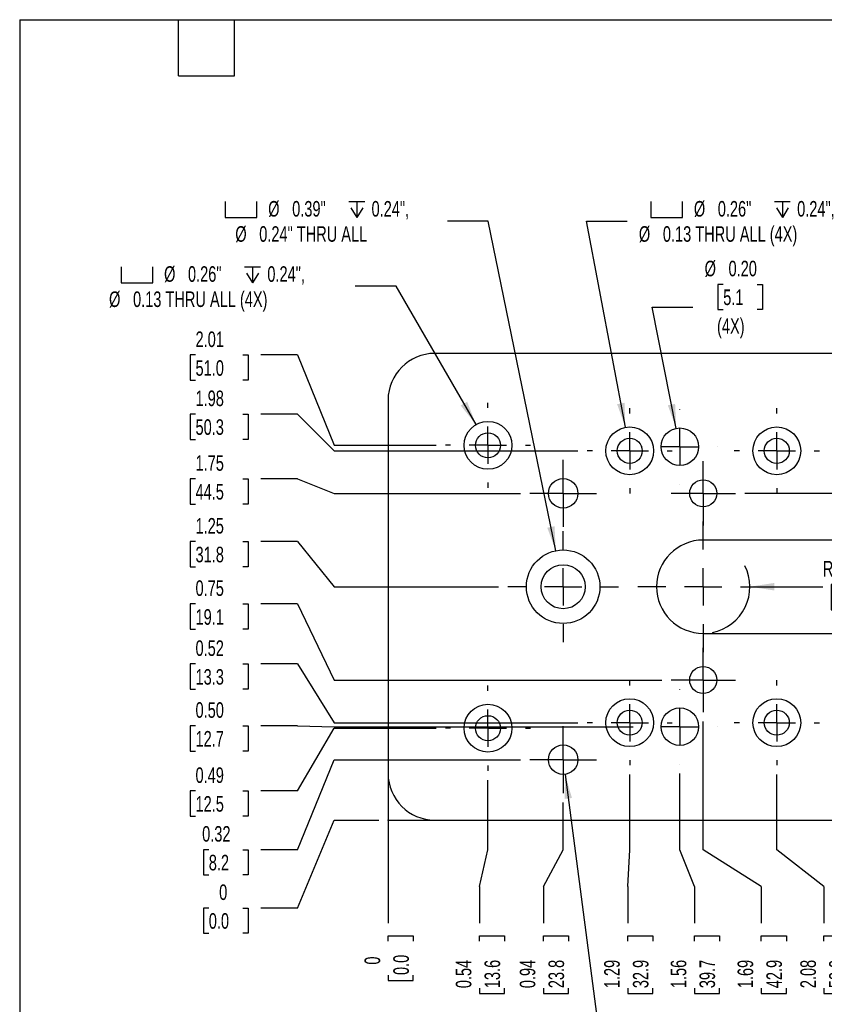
# Model space of a CAD drawing. Header units: inches. Extents: x 0.5 to 21.5, y 0.5 to 16.5.
# Tile 2 of 4: x 0.5 to 9.1, y 5.9 to 16.5. Entities that reach past the tile are written whole.
import ezdxf

# ---------------------------------------------------------------- set-up
doc = ezdxf.new("R2010")
doc.units = ezdxf.units.IN
doc.header["$LTSCALE"] = 2
doc.header["$MEASUREMENT"] = 0
doc.header["$PDSIZE"] = -1
doc.linetypes.add('CENTERX2', pattern=[0.8, 0.5, -0.1, 0.1, -0.1])
doc.layers.add('CENTER', color=40, linetype='CENTERX2')
doc.layers.add('DIMENSIONS', color=140, linetype='Continuous', lineweight=25)
doc.layers.add('TEXT', color=140, linetype='Continuous', lineweight=25)
doc.styles.add('SLDTEXTSTYLE0', font='TXT', dxfattribs={"width": 0.7})
doc.dimstyles.new('SLDDIMSTYLE0', dxfattribs={"dimtxt": 0.169922, "dimasz": 0.26, "dimexe": 0, "dimexo": 0.0625, "dimgap": 0.04248, "dimtad": 0, "dimtih": 1, "dimtoh": 1, "dimdec": 0, "dimlfac": 0.5, "dimrnd": 1e-09, "dimdsep": 46, "dimtxsty": 'SLDTEXTSTYLE0', "dimblk1": 'NONE', "dimblk2": 'NONE', "dimsah": 1, "dimcen": 0.09, "dimadec": 0, "dimazin": 2, "dimtfac": 1, "dimtdec": 0, "dimtofl": 0, "dimtmove": 0, "dimatfit": 3, "dimldrblk": 'NONE', "dimfxl": 0, "dimfrac": 2, "dimtolj": 1, "dimtzin": 12, "dimarcsym": 0})
doc.dimstyles.new('SLDDIMSTYLE1', dxfattribs={"dimtxt": 0.169922, "dimasz": 0.26, "dimexe": 0, "dimexo": 0.0625, "dimgap": 0.04248, "dimtad": 0, "dimtih": 1, "dimtoh": 1, "dimlfac": 0.5, "dimrnd": 1e-09, "dimdsep": 46, "dimtxsty": 'SLDTEXTSTYLE0', "dimblk1": 'NONE', "dimblk2": 'NONE', "dimsah": 1, "dimcen": 0.09, "dimadec": 0, "dimazin": 2, "dimtfac": 1, "dimtofl": 0, "dimtmove": 0, "dimatfit": 3, "dimldrblk": 'NONE', "dimfxl": 0, "dimfrac": 2, "dimtolj": 1, "dimtzin": 12, "dimarcsym": 0})
doc.dimstyles.new('SLDDIMSTYLE11', dxfattribs={"dimtxt": 0.169922, "dimasz": 0.26, "dimexe": 0, "dimexo": 0.0625, "dimgap": 0.04248, "dimtad": 0, "dimtih": 1, "dimtoh": 1, "dimlfac": 0.5, "dimrnd": 1e-09, "dimzin": 12, "dimdsep": 46, "dimtxsty": 'SLDTEXTSTYLE0', "dimsah": 1, "dimcen": 0, "dimadec": 0, "dimazin": 3, "dimtfac": 1, "dimtofl": 0, "dimtmove": 0, "dimatfit": 3, "dimfxl": 0, "dimfrac": 2, "dimtolj": 1, "dimtzin": 12, "dimarcsym": 0})
doc.dimstyles.new('SLDDIMSTYLE12', dxfattribs={"dimtxt": 0.169922, "dimasz": 0.26, "dimexe": 0, "dimexo": 0.0625, "dimgap": 0.04248, "dimtad": 0, "dimtih": 1, "dimtoh": 1, "dimlfac": 0.5, "dimrnd": 1e-09, "dimzin": 0, "dimdsep": 46, "dimtxsty": 'SLDTEXTSTYLE0', "dimsah": 1, "dimcen": 0, "dimadec": 0, "dimazin": 0, "dimtfac": 1, "dimtofl": 0, "dimtmove": 0, "dimatfit": 3, "dimfxl": 0, "dimfrac": 2, "dimtolj": 1, "dimtzin": 12, "dimarcsym": 0})
doc.dimstyles.new('SLDDIMSTYLE13', dxfattribs={"dimtxt": 0.169922, "dimasz": 0.26, "dimexe": 0, "dimexo": 0.0625, "dimgap": 0.04248, "dimtad": 0, "dimtih": 1, "dimtoh": 1, "dimlfac": 0.5, "dimrnd": 1e-09, "dimdsep": 46, "dimtxsty": 'SLDTEXTSTYLE0', "dimsah": 1, "dimcen": 0, "dimadec": 0, "dimazin": 2, "dimtfac": 1, "dimtofl": 0, "dimtmove": 0, "dimatfit": 3, "dimfxl": 0, "dimfrac": 2, "dimtolj": 1, "dimtzin": 12, "dimarcsym": 0})
doc.dimstyles.new('SLDDIMSTYLE2', dxfattribs={"dimtxt": 0.169922, "dimasz": 0.26, "dimexe": 0, "dimexo": 0.0625, "dimgap": 0.04248, "dimtad": 0, "dimtih": 1, "dimtoh": 1, "dimlfac": 0.5, "dimrnd": 1e-09, "dimzin": 0, "dimdsep": 46, "dimtxsty": 'SLDTEXTSTYLE0', "dimblk1": 'NONE', "dimblk2": 'NONE', "dimsah": 1, "dimcen": 0.09, "dimadec": 0, "dimazin": 0, "dimtfac": 1, "dimtofl": 0, "dimtmove": 0, "dimatfit": 3, "dimldrblk": 'NONE', "dimfxl": 0, "dimfrac": 2, "dimtolj": 1, "dimtzin": 12, "dimarcsym": 0})
doc.dimstyles.new('SLDDIMSTYLE3', dxfattribs={"dimtxt": 0.169922, "dimasz": 0.26, "dimexe": 0, "dimexo": 0.0625, "dimgap": 0.04248, "dimtad": 0, "dimtih": 1, "dimtoh": 1, "dimlfac": 0.5, "dimrnd": 1e-09, "dimzin": 12, "dimdsep": 46, "dimtxsty": 'SLDTEXTSTYLE0', "dimblk1": 'NONE', "dimblk2": 'NONE', "dimsah": 1, "dimcen": 0.09, "dimadec": 0, "dimazin": 3, "dimtfac": 1, "dimtofl": 0, "dimtmove": 0, "dimatfit": 3, "dimldrblk": 'NONE', "dimfxl": 0, "dimfrac": 2, "dimtolj": 1, "dimtzin": 12, "dimarcsym": 0})
doc.dimstyles.new('SLDDIMSTYLE5', dxfattribs={"dimtxt": 0.169922, "dimasz": 0.26, "dimexe": 0, "dimexo": 0.0625, "dimgap": 0.04248, "dimtad": 0, "dimtih": 1, "dimtoh": 1, "dimlfac": 0.5, "dimrnd": 1e-09, "dimzin": 12, "dimdsep": 46, "dimtxsty": 'SLDTEXTSTYLE0', "dimblk1": 'NONE', "dimblk2": 'NONE', "dimsah": 1, "dimcen": 0.09, "dimadec": 0, "dimazin": 3, "dimtfac": 1, "dimtofl": 0, "dimtmove": 0, "dimatfit": 3, "dimldrblk": 'NONE', "dimfxl": 0, "dimfrac": 2, "dimtolj": 1, "dimtzin": 12, "dimarcsym": 0})
doc.dimstyles.new('SLDDIMSTYLE9', dxfattribs={"dimtxt": 0.169922, "dimasz": 0.26, "dimexe": 0, "dimexo": 0.0625, "dimgap": 0.04248, "dimtad": 0, "dimtih": 1, "dimtoh": 1, "dimlfac": 0.5, "dimrnd": 1e-09, "dimdsep": 46, "dimtxsty": 'SLDTEXTSTYLE0', "dimsah": 1, "dimcen": 0, "dimadec": 0, "dimazin": 2, "dimtfac": 1, "dimtofl": 0, "dimtmove": 0, "dimatfit": 3, "dimfxl": 0, "dimfrac": 2, "dimtolj": 1, "dimtzin": 12, "dimarcsym": 0})

# ---------------------------------------------------------------- blocks, each defined once
blk = doc.blocks.new('_D')
at = {"layer": 'DIMENSIONS'}
for p, q in [((3.474, 6.981), (3.868, 7.924)), ((3.868, 7.924), (4.345, 7.924)), ((2.525, 6.981), (2.468, 6.981)), ((2.468, 6.981), (2.468, 6.711)), ((2.888, 6.981), (2.945, 6.981)), ((2.945, 6.981), (2.945, 6.711)), ((3.474, 6.981), (3.081, 6.981)), ((2.468, 6.711), (2.525, 6.711)), ((2.945, 6.711), (2.888, 6.711))]:
    blk.add_line(p, q, dxfattribs=at)
at = {"layer": 'DIMENSIONS', "attachment_point": 1, "style": 'SLDTEXTSTYLE0'}
for s, insert, char_height in [('0', (2.636, 7.234), 0.167), ('0.0', (2.525, 6.926), 0.1667)]:
    blk.add_mtext(s, dxfattribs=dict(at, insert=insert, char_height=char_height))
blk = doc.blocks.new('_None')
blk = doc.blocks.new('_D_1')
at = {"layer": 'DIMENSIONS'}
for p, q in [((3.474, 7.606), (3.868, 8.57)), ((3.868, 8.57), (5.862, 8.57)), ((2.525, 7.606), (2.468, 7.606)), ((2.468, 7.606), (2.468, 7.336)), ((2.888, 7.606), (2.945, 7.606)), ((2.945, 7.606), (2.945, 7.336)), ((3.474, 7.606), (3.081, 7.606)), ((2.468, 7.336), (2.525, 7.336)), ((2.945, 7.336), (2.888, 7.336))]:
    blk.add_line(p, q, dxfattribs=at)
at = {"layer": 'DIMENSIONS', "char_height": 0.1667, "attachment_point": 1, "style": 'SLDTEXTSTYLE0'}
for s, insert in [('0.32', (2.454, 7.859)), ('8.2', (2.525, 7.551))]:
    blk.add_mtext(s, dxfattribs=dict(at, insert=insert))
blk = doc.blocks.new('_D_2')
at = {"layer": 'DIMENSIONS'}
for p, q in [((3.474, 8.235), (3.868, 8.908)), ((3.868, 8.908), (4.96, 8.908)), ((2.383, 8.235), (2.326, 8.235)), ((2.326, 8.235), (2.326, 7.965)), ((2.888, 8.235), (2.945, 8.235)), ((2.945, 8.235), (2.945, 7.965)), ((3.474, 8.235), (3.081, 8.235)), ((2.326, 7.965), (2.383, 7.965)), ((2.945, 7.965), (2.888, 7.965))]:
    blk.add_line(p, q, dxfattribs=at)
at = {"layer": 'DIMENSIONS', "char_height": 0.1667, "attachment_point": 1, "style": 'SLDTEXTSTYLE0'}
for s, insert in [('0.49', (2.383, 8.488)), ('12.5', (2.383, 8.18))]:
    blk.add_mtext(s, dxfattribs=dict(at, insert=insert))
blk = doc.blocks.new('_D_3')
at = {"layer": 'DIMENSIONS'}
for p, q in [((2.383, 8.933), (2.326, 8.933)), ((2.326, 8.933), (2.326, 8.663)), ((2.888, 8.933), (2.945, 8.933)), ((2.945, 8.933), (2.945, 8.663)), ((3.474, 8.933), (3.081, 8.933)), ((3.474, 8.933), (3.868, 8.924)), ((3.868, 8.924), (7.069, 8.924)), ((2.326, 8.663), (2.383, 8.663)), ((2.945, 8.663), (2.888, 8.663))]:
    blk.add_line(p, q, dxfattribs=at)
at = {"layer": 'DIMENSIONS', "char_height": 0.1667, "attachment_point": 1, "style": 'SLDTEXTSTYLE0'}
for s, insert in [('0.50', (2.383, 9.186)), ('12.7', (2.383, 8.878))]:
    blk.add_mtext(s, dxfattribs=dict(at, insert=insert))
blk = doc.blocks.new('_D_4')
at = {"layer": 'DIMENSIONS'}
for p, q in [((2.383, 9.596), (2.326, 9.596)), ((2.326, 9.596), (2.326, 9.326)), ((2.888, 9.596), (2.945, 9.596)), ((2.945, 9.596), (2.945, 9.326)), ((3.474, 9.596), (3.081, 9.596)), ((3.474, 9.596), (3.868, 8.967)), ((2.326, 9.326), (2.383, 9.326)), ((2.945, 9.326), (2.888, 9.326)), ((3.868, 8.967), (6.477, 8.967))]:
    blk.add_line(p, q, dxfattribs=at)
at = {"layer": 'DIMENSIONS', "char_height": 0.1667, "attachment_point": 1, "style": 'SLDTEXTSTYLE0'}
for s, insert in [('0.52', (2.383, 9.849)), ('13.3', (2.383, 9.541))]:
    blk.add_mtext(s, dxfattribs=dict(at, insert=insert))
blk = doc.blocks.new('_D_5')
at = {"layer": 'DIMENSIONS'}
for p, q in [((2.383, 10.239), (2.326, 10.239)), ((2.326, 10.239), (2.326, 9.969)), ((2.888, 10.239), (2.945, 10.239)), ((2.945, 10.239), (2.945, 9.969)), ((3.474, 10.239), (3.081, 10.239)), ((3.474, 10.239), (3.868, 9.424)), ((2.326, 9.969), (2.383, 9.969)), ((2.945, 9.969), (2.888, 9.969)), ((3.868, 9.424), (7.376, 9.424))]:
    blk.add_line(p, q, dxfattribs=at)
at = {"layer": 'DIMENSIONS', "char_height": 0.1667, "attachment_point": 1, "style": 'SLDTEXTSTYLE0'}
for s, insert in [('0.75', (2.383, 10.492)), ('19.1', (2.383, 10.183))]:
    blk.add_mtext(s, dxfattribs=dict(at, insert=insert))
blk = doc.blocks.new('_D_6')
at = {"layer": 'DIMENSIONS'}
for p, q in [((2.383, 10.907), (2.326, 10.907)), ((2.326, 10.907), (2.326, 10.637)), ((2.888, 10.907), (2.945, 10.907)), ((2.945, 10.907), (2.945, 10.637)), ((3.474, 10.907), (3.081, 10.907)), ((3.474, 10.907), (3.868, 10.424)), ((2.326, 10.637), (2.383, 10.637)), ((2.945, 10.637), (2.888, 10.637)), ((3.868, 10.424), (5.627, 10.424))]:
    blk.add_line(p, q, dxfattribs=at)
at = {"layer": 'DIMENSIONS', "char_height": 0.1667, "attachment_point": 1, "style": 'SLDTEXTSTYLE0'}
for s, insert in [('1.25', (2.383, 11.16)), ('31.8', (2.383, 10.852))]:
    blk.add_mtext(s, dxfattribs=dict(at, insert=insert))
blk = doc.blocks.new('_D_7')
at = {"layer": 'DIMENSIONS'}
for p, q in [((2.383, 11.58), (2.326, 11.58)), ((2.326, 11.58), (2.326, 11.31)), ((2.888, 11.58), (2.945, 11.58)), ((2.945, 11.58), (2.945, 11.31)), ((3.474, 11.58), (3.081, 11.58)), ((3.474, 11.58), (3.868, 11.424)), ((3.868, 11.424), (5.862, 11.424)), ((2.326, 11.31), (2.383, 11.31)), ((2.945, 11.31), (2.888, 11.31))]:
    blk.add_line(p, q, dxfattribs=at)
at = {"layer": 'DIMENSIONS', "char_height": 0.1667, "attachment_point": 1, "style": 'SLDTEXTSTYLE0'}
for s, insert in [('1.75', (2.383, 11.833)), ('44.5', (2.383, 11.525))]:
    blk.add_mtext(s, dxfattribs=dict(at, insert=insert))
blk = doc.blocks.new('_D_8')
at = {"layer": 'DIMENSIONS'}
for p, q in [((2.383, 12.273), (2.326, 12.273)), ((2.326, 12.273), (2.326, 12.003)), ((2.888, 12.273), (2.945, 12.273)), ((2.945, 12.273), (2.945, 12.003)), ((3.474, 12.273), (3.081, 12.273)), ((3.474, 12.273), (3.868, 11.88)), ((2.326, 12.003), (2.383, 12.003)), ((2.945, 12.003), (2.888, 12.003)), ((3.868, 11.88), (6.477, 11.88))]:
    blk.add_line(p, q, dxfattribs=at)
at = {"layer": 'DIMENSIONS', "char_height": 0.1667, "attachment_point": 1, "style": 'SLDTEXTSTYLE0'}
for s, insert in [('1.98', (2.383, 12.526)), ('50.3', (2.383, 12.218))]:
    blk.add_mtext(s, dxfattribs=dict(at, insert=insert))
blk = doc.blocks.new('_D_9')
at = {"layer": 'DIMENSIONS'}
for p, q in [((2.383, 12.907), (2.326, 12.907)), ((2.326, 12.907), (2.326, 12.636)), ((2.888, 12.907), (2.945, 12.907)), ((2.945, 12.907), (2.945, 12.636)), ((3.474, 12.907), (3.081, 12.907)), ((3.474, 12.907), (3.868, 11.939)), ((2.326, 12.636), (2.383, 12.636)), ((2.945, 12.636), (2.888, 12.636)), ((3.868, 11.939), (4.96, 11.939))]:
    blk.add_line(p, q, dxfattribs=at)
at = {"layer": 'DIMENSIONS', "char_height": 0.1667, "attachment_point": 1, "style": 'SLDTEXTSTYLE0'}
for s, insert in [('2.01', (2.383, 13.159)), ('51.0', (2.383, 12.851))]:
    blk.add_mtext(s, dxfattribs=dict(at, insert=insert))
blk = doc.blocks.new('_D_11')
at = {"layer": 'DIMENSIONS'}
for p, q in [((11.331, 11.424), (8.265, 11.424)), ((11.725, 11.219), (11.331, 11.424)), ((11.725, 11.219), (12.119, 11.219))]:
    blk.add_line(p, q, dxfattribs=at)
at = {"layer": 'DIMENSIONS', "insert": (12.119, 11.299), "char_height": 0.1667, "attachment_point": 1, "style": 'SLDTEXTSTYLE0'}
blk.add_mtext('1.75', dxfattribs=at)
blk = doc.blocks.new('_D_14')
at = {"layer": 'DIMENSIONS'}
for p, q in [((4.445, 8.324), (4.445, 6.819)), ((4.445, 6.627), (4.445, 6.684)), ((4.445, 6.684), (4.715, 6.684)), ((4.715, 6.684), (4.715, 6.627)), ((4.445, 6.263), (4.445, 6.206)), ((4.715, 6.206), (4.715, 6.263)), ((4.445, 6.206), (4.715, 6.206))]:
    blk.add_line(p, q, dxfattribs=at)
at = {"layer": 'DIMENSIONS', "attachment_point": 1, "rotation": 90, "style": 'SLDTEXTSTYLE0'}
for s, insert, char_height in [('0.0', (4.501, 6.263), 0.1667), ('0', (4.193, 6.374), 0.167)]:
    blk.add_mtext(s, dxfattribs=dict(at, insert=insert, char_height=char_height))
blk = doc.blocks.new('_D_15')
at = {"layer": 'DIMENSIONS'}
for p, q in [((5.515, 7.606), (5.515, 8.352)), ((5.423, 7.213), (5.515, 7.606)), ((5.423, 7.213), (5.423, 6.819)), ((5.423, 6.627), (5.423, 6.684)), ((5.423, 6.684), (5.693, 6.684)), ((5.693, 6.684), (5.693, 6.627)), ((5.423, 6.122), (5.423, 6.065)), ((5.693, 6.065), (5.693, 6.122)), ((5.423, 6.065), (5.693, 6.065))]:
    blk.add_line(p, q, dxfattribs=at)
at = {"layer": 'DIMENSIONS', "char_height": 0.1667, "attachment_point": 1, "rotation": 90, "style": 'SLDTEXTSTYLE0'}
for s, insert in [('0.54', (5.17, 6.122)), ('13.6', (5.478, 6.122))]:
    blk.add_mtext(s, dxfattribs=dict(at, insert=insert))
blk = doc.blocks.new('_D_16')
at = {"layer": 'DIMENSIONS'}
for p, q in [((6.32, 7.606), (6.32, 8.111)), ((6.108, 7.213), (6.32, 7.606)), ((6.108, 7.213), (6.108, 6.819)), ((6.108, 6.627), (6.108, 6.684)), ((6.108, 6.684), (6.378, 6.684)), ((6.378, 6.684), (6.378, 6.627)), ((6.108, 6.122), (6.108, 6.065)), ((6.378, 6.065), (6.378, 6.122)), ((6.108, 6.065), (6.378, 6.065))]:
    blk.add_line(p, q, dxfattribs=at)
at = {"layer": 'DIMENSIONS', "char_height": 0.1667, "attachment_point": 1, "rotation": 90, "style": 'SLDTEXTSTYLE0'}
for s, insert in [('0.94', (5.855, 6.122)), ('23.8', (6.163, 6.122))]:
    blk.add_mtext(s, dxfattribs=dict(at, insert=insert))
blk = doc.blocks.new('_D_17')
at = {"layer": 'DIMENSIONS'}
for p, q in [((7.033, 7.606), (7.033, 8.411)), ((7.012, 7.213), (7.033, 7.606)), ((7.012, 7.213), (7.012, 6.819)), ((7.012, 6.627), (7.012, 6.684)), ((7.012, 6.684), (7.282, 6.684)), ((7.282, 6.684), (7.282, 6.627)), ((7.012, 6.122), (7.012, 6.065)), ((7.282, 6.065), (7.282, 6.122)), ((7.012, 6.065), (7.282, 6.065))]:
    blk.add_line(p, q, dxfattribs=at)
at = {"layer": 'DIMENSIONS', "char_height": 0.1667, "attachment_point": 1, "rotation": 90, "style": 'SLDTEXTSTYLE0'}
for s, insert in [('1.29', (6.759, 6.122)), ('32.9', (7.067, 6.122))]:
    blk.add_mtext(s, dxfattribs=dict(at, insert=insert))
blk = doc.blocks.new('_D_18')
at = {"layer": 'DIMENSIONS'}
for p, q in [((7.57, 7.606), (7.57, 8.423)), ((7.725, 7.213), (7.57, 7.606)), ((7.725, 7.213), (7.725, 6.819)), ((7.725, 6.627), (7.725, 6.684)), ((7.725, 6.684), (7.995, 6.684)), ((7.995, 6.684), (7.995, 6.627)), ((7.725, 6.122), (7.725, 6.065)), ((7.995, 6.065), (7.995, 6.122)), ((7.725, 6.065), (7.995, 6.065))]:
    blk.add_line(p, q, dxfattribs=at)
at = {"layer": 'DIMENSIONS', "char_height": 0.1667, "attachment_point": 1, "rotation": 90, "style": 'SLDTEXTSTYLE0'}
for s, insert in [('1.56', (7.472, 6.122)), ('39.7', (7.78, 6.122))]:
    blk.add_mtext(s, dxfattribs=dict(at, insert=insert))
blk = doc.blocks.new('_D_19')
at = {"layer": 'DIMENSIONS'}
for p, q in [((7.82, 7.606), (7.82, 8.979)), ((8.441, 7.213), (7.82, 7.606)), ((8.441, 7.213), (8.441, 6.819)), ((8.441, 6.627), (8.441, 6.684)), ((8.441, 6.684), (8.711, 6.684)), ((8.711, 6.684), (8.711, 6.627)), ((8.441, 6.122), (8.441, 6.065)), ((8.711, 6.065), (8.711, 6.122)), ((8.441, 6.065), (8.711, 6.065))]:
    blk.add_line(p, q, dxfattribs=at)
at = {"layer": 'DIMENSIONS', "char_height": 0.1667, "attachment_point": 1, "rotation": 90, "style": 'SLDTEXTSTYLE0'}
for s, insert in [('1.69', (8.188, 6.122)), ('42.9', (8.496, 6.122))]:
    blk.add_mtext(s, dxfattribs=dict(at, insert=insert))
blk = doc.blocks.new('_D_20')
at = {"layer": 'DIMENSIONS'}
for p, q in [((8.608, 7.606), (8.608, 8.411)), ((9.113, 7.213), (8.608, 7.606)), ((9.113, 7.213), (9.113, 6.819)), ((9.113, 6.627), (9.113, 6.684)), ((9.113, 6.684), (9.383, 6.684)), ((9.383, 6.684), (9.383, 6.627)), ((9.113, 6.122), (9.113, 6.065)), ((9.383, 6.065), (9.383, 6.122)), ((9.113, 6.065), (9.383, 6.065))]:
    blk.add_line(p, q, dxfattribs=at)
at = {"layer": 'DIMENSIONS', "char_height": 0.1667, "attachment_point": 1, "rotation": 90, "style": 'SLDTEXTSTYLE0'}
for s, insert in [('2.08', (8.86, 6.122)), ('52.9', (9.168, 6.122))]:
    blk.add_mtext(s, dxfattribs=dict(at, insert=insert))
blk = doc.blocks.new('_D_21')
at = {"layer": 'DIMENSIONS'}
for p, q in [((9.57, 7.606), (9.57, 8.423)), ((9.806, 7.213), (9.57, 7.606)), ((9.806, 7.213), (9.806, 6.819)), ((9.806, 6.627), (9.806, 6.684)), ((9.806, 6.684), (10.076, 6.684)), ((10.076, 6.684), (10.076, 6.627)), ((9.806, 6.122), (9.806, 6.065)), ((10.076, 6.065), (10.076, 6.122)), ((9.806, 6.065), (10.076, 6.065))]:
    blk.add_line(p, q, dxfattribs=at)
at = {"layer": 'DIMENSIONS', "char_height": 0.1667, "attachment_point": 1, "rotation": 90, "style": 'SLDTEXTSTYLE0'}
for s, insert in [('2.56', (9.553, 6.122)), ('65.1', (9.861, 6.122))]:
    blk.add_mtext(s, dxfattribs=dict(at, insert=insert))
blk = doc.blocks.new('_D_22')
at = {"layer": 'DIMENSIONS'}
for p, q in [((10.125, 7.606), (10.125, 8.352)), ((10.467, 7.213), (10.125, 7.606)), ((10.467, 7.213), (10.467, 6.819)), ((10.467, 6.627), (10.467, 6.684)), ((10.467, 6.684), (10.737, 6.684)), ((10.737, 6.684), (10.737, 6.627)), ((10.467, 6.122), (10.467, 6.065)), ((10.737, 6.065), (10.737, 6.122)), ((10.467, 6.065), (10.737, 6.065))]:
    blk.add_line(p, q, dxfattribs=at)
at = {"layer": 'DIMENSIONS', "char_height": 0.1667, "attachment_point": 1, "rotation": 90, "style": 'SLDTEXTSTYLE0'}
for s, insert in [('2.84', (10.215, 6.122)), ('72.1', (10.523, 6.122))]:
    blk.add_mtext(s, dxfattribs=dict(at, insert=insert))
blk = doc.blocks.new('_D_26')
at = {"layer": 'DIMENSIONS'}
for p, q in [((9.249, 10.447), (9.191, 10.447)), ((9.191, 10.447), (9.191, 10.177)), ((9.612, 10.447), (9.669, 10.447)), ((9.669, 10.447), (9.669, 10.177)), ((8.32, 10.424), (8.601, 10.424)), ((8.601, 10.424), (9.101, 10.424)), ((9.191, 10.177), (9.249, 10.177)), ((9.669, 10.177), (9.612, 10.177))]:
    blk.add_line(p, q, dxfattribs=at)
blk.add_arc((7.82, 10.424), 0.5, 281.3099, 26.5651, dxfattribs=at)
blk.add_solid([(8.32, 10.424), (8.58, 10.384), (8.58, 10.464)], dxfattribs=at)
at = {"layer": 'DIMENSIONS', "char_height": 0.1667, "attachment_point": 1, "style": 'SLDTEXTSTYLE0'}
for s, insert in [('R0.25', (9.101, 10.7)), ('6.4', (9.249, 10.392))]:
    blk.add_mtext(s, dxfattribs=dict(at, insert=insert))
blk = doc.blocks.new('SW_SYMBOL_HOLE_SPOT')
at = {"layer": 'DIMENSIONS', "color": 0}
for p, q in [((0, 68.9), (0, 5.9)), ((126, 5.9), (126, 68.9)), ((0, 5.9), (126, 5.9))]:
    blk.add_line(p, q, dxfattribs=at)
blk = doc.blocks.new('SW_SYMBOL_HOLE_DEPTH')
at = {"layer": 'DIMENSIONS', "color": 0}
for p, q in [((0, 68.9), (63, 68.9)), ((7.9, 43.7), (31.5, 5.9)), ((31.5, 68.9), (31.5, 5.9)), ((55.1, 43.7), (31.5, 5.9))]:
    blk.add_line(p, q, dxfattribs=at)
blk = doc.blocks.new('_D_28')
at = {"layer": 'DIMENSIONS'}
for p, q in [((4.532, 13.643), (4.094, 13.643)), ((5.387, 12.161), (4.532, 13.643))]:
    blk.add_line(p, q, dxfattribs=at)
blk.add_solid([(5.387, 12.161), (5.292, 12.406), (5.223, 12.366)], dxfattribs=at)
at = {"layer": 'DIMENSIONS', "xscale": 0.002688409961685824, "yscale": 0.002688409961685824, "zscale": 0.002688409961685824}
for name, p in [('SW_SYMBOL_HOLE_SPOT', (1.587, 13.666)), ('SW_SYMBOL_HOLE_DEPTH', (2.909, 13.666))]:
    blk.add_blockref(name, p, dxfattribs=at)
at = {"layer": 'DIMENSIONS', "attachment_point": 1, "style": 'SLDTEXTSTYLE0'}
for s, insert, char_height in [('%%c', (2.046, 13.858), 0.1667), ('0.26"', (2.302, 13.858), 0.1667), ('0.24",', (3.152, 13.858), 0.1667), ('%%c', (1.457, 13.588), 0.1667), ('0.13 THRU ALL (4X)', (1.714, 13.588), 0.16667)]:
    blk.add_mtext(s, dxfattribs=dict(at, insert=insert, char_height=char_height))
blk = doc.blocks.new('_D_29')
at = {"layer": 'DIMENSIONS'}
for p, q in [((5.518, 14.342), (5.08, 14.342)), ((6.241, 10.809), (5.518, 14.342))]:
    blk.add_line(p, q, dxfattribs=at)
blk.add_solid([(6.241, 10.809), (6.228, 11.072), (6.15, 11.056)], dxfattribs=at)
at = {"layer": 'DIMENSIONS', "xscale": 0.002688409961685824, "yscale": 0.002688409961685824, "zscale": 0.002688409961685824}
for name, p in [('SW_SYMBOL_HOLE_SPOT', (2.702, 14.365)), ('SW_SYMBOL_HOLE_DEPTH', (4.025, 14.365))]:
    blk.add_blockref(name, p, dxfattribs=at)
at = {"layer": 'DIMENSIONS', "attachment_point": 1, "style": 'SLDTEXTSTYLE0'}
for s, insert, char_height in [('%%c', (3.161, 14.557), 0.1667), ('0.39"', (3.418, 14.557), 0.1667), ('0.24",', (4.268, 14.557), 0.1667), ('%%c', (2.809, 14.287), 0.1667), ('0.24" THRU ALL', (3.065, 14.287), 0.16667)]:
    blk.add_mtext(s, dxfattribs=dict(at, insert=insert, char_height=char_height))
blk = doc.blocks.new('_D_30')
at = {"layer": 'DIMENSIONS'}
for p, q in [((6.986, 12.132), (6.569, 14.342)), ((6.569, 14.342), (7.006, 14.342))]:
    blk.add_line(p, q, dxfattribs=at)
blk.add_solid([(6.986, 12.132), (6.977, 12.395), (6.898, 12.38)], dxfattribs=at)
at = {"layer": 'DIMENSIONS', "xscale": 0.002688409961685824, "yscale": 0.002688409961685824, "zscale": 0.002688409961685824}
for name, p in [('SW_SYMBOL_HOLE_SPOT', (7.26, 14.365)), ('SW_SYMBOL_HOLE_DEPTH', (8.583, 14.365))]:
    blk.add_blockref(name, p, dxfattribs=at)
at = {"layer": 'DIMENSIONS', "attachment_point": 1, "style": 'SLDTEXTSTYLE0'}
for s, insert, char_height in [('%%c', (7.72, 14.557), 0.1667), ('0.26"', (7.976, 14.557), 0.1667), ('0.24",', (8.826, 14.557), 0.1667), ('%%c', (7.131, 14.287), 0.1667), ('0.13 THRU ALL (4X)', (7.388, 14.287), 0.16667)]:
    blk.add_mtext(s, dxfattribs=dict(at, insert=insert, char_height=char_height))
blk = doc.blocks.new('_D_31')
at = {"layer": 'DIMENSIONS'}
for p, q in [((8.034, 13.664), (7.977, 13.664)), ((7.977, 13.664), (7.977, 13.394)), ((8.397, 13.664), (8.454, 13.664)), ((8.454, 13.664), (8.454, 13.394)), ((7.531, 12.121), (7.272, 13.418)), ((7.272, 13.418), (7.71, 13.418)), ((7.977, 13.394), (8.034, 13.394)), ((8.454, 13.394), (8.397, 13.394))]:
    blk.add_line(p, q, dxfattribs=at)
blk.add_solid([(7.531, 12.121), (7.519, 12.383), (7.441, 12.368)], dxfattribs=at)
at = {"layer": 'DIMENSIONS', "char_height": 0.1667, "attachment_point": 1, "style": 'SLDTEXTSTYLE0'}
for s, insert in [('%%c', (7.835, 13.917)), ('0.20', (8.091, 13.917)), ('5.1', (8.034, 13.609)), ('(4X)', (7.968, 13.301))]:
    blk.add_mtext(s, dxfattribs=dict(at, insert=insert))
blk = doc.blocks.new('_D_32')
at = {"layer": 'DIMENSIONS'}
for p, q in [((6.341, 8.413), (6.782, 5.044)), ((7.543, 5.291), (7.486, 5.291)), ((7.486, 5.291), (7.486, 5.021)), ((7.907, 5.291), (7.964, 5.291)), ((7.964, 5.291), (7.964, 5.021)), ((6.782, 5.044), (7.219, 5.044)), ((7.486, 5.021), (7.543, 5.021)), ((7.964, 5.021), (7.907, 5.021))]:
    blk.add_line(p, q, dxfattribs=at)
blk.add_solid([(6.341, 8.413), (6.335, 8.15), (6.414, 8.16)], dxfattribs=at)
at = {"layer": 'DIMENSIONS', "char_height": 0.1667, "attachment_point": 1, "style": 'SLDTEXTSTYLE0'}
for s, insert in [('%%c', (7.344, 5.544)), ('0.16', (7.601, 5.544)), ('4.0', (7.543, 5.236)), ('(4X)', (7.477, 4.928))]:
    blk.add_mtext(s, dxfattribs=dict(at, insert=insert))
blk = doc.blocks.new('SW_CENTERMARKSYMBOL_4')
at = {"layer": 'CENTER', "color": 0}
for p, q in [((0, 0.4), (0, 0.456)), ((0, 0), (0, 0.2)), ((-0.4, 0), (-0.456, 0)), ((0, 0), (-0.2, 0)), ((0, 0), (0, -0.2)), ((0, 0), (0.2, 0)), ((0.4, 0), (0.456, 0)), ((0, -0.4), (0, -0.456))]:
    blk.add_line(p, q, dxfattribs=at)
blk = doc.blocks.new('SW_CENTERMARKSYMBOL_5')
at = {"layer": 'CENTER', "color": 0}
for p, q in [((0, 0.4), (0, 0.456)), ((0, 0), (0, 0.2)), ((-0.4, 0), (-0.456, 0)), ((0, 0), (-0.2, 0)), ((0, 0), (0, -0.2)), ((0, 0), (0.2, 0)), ((0.4, 0), (0.456, 0)), ((0, -0.4), (0, -0.456))]:
    blk.add_line(p, q, dxfattribs=at)
blk = doc.blocks.new('SW_CENTERMARKSYMBOL_6')
at = {"layer": 'CENTER', "color": 0}
for p, q in [((0, 0.2), (0, 0.3449)), ((0, 0), (0, 0.2)), ((-0.2, 0), (-0.3449, 0)), ((0, 0), (-0.2, 0)), ((0, 0), (0, -0.2)), ((0, 0), (0.2, 0)), ((0.2, 0), (0.3449, 0)), ((0, -0.2), (0, -0.3449))]:
    blk.add_line(p, q, dxfattribs=at)
blk = doc.blocks.new('SW_CENTERMARKSYMBOL_7')
at = {"layer": 'CENTER', "color": 0}
for p, q in [((0, 0.2), (0, 0.3449)), ((0, 0), (0, 0.2)), ((-0.2, 0), (-0.3449, 0)), ((0, 0), (-0.2, 0)), ((0, 0), (0, -0.2)), ((0, 0), (0.2, 0)), ((0.2, 0), (0.3449, 0)), ((0, -0.2), (0, -0.3449))]:
    blk.add_line(p, q, dxfattribs=at)
blk = doc.blocks.new('SW_CENTERMARKSYMBOL_8')
at = {"layer": 'CENTER', "color": 0}
for p, q in [((0, 0.4), (0, 0.401)), ((0, 0), (0, 0.2)), ((-0.4, 0), (-0.401, 0)), ((0, 0), (-0.2, 0)), ((0, 0), (0, -0.2)), ((0, 0), (0.2, 0)), ((0.4, 0), (0.401, 0)), ((0, -0.4), (0, -0.401))]:
    blk.add_line(p, q, dxfattribs=at)
blk = doc.blocks.new('SW_CENTERMARKSYMBOL_9')
at = {"layer": 'CENTER', "color": 0}
for p, q in [((0, 0.4), (0, 0.401)), ((0, 0), (0, 0.2)), ((-0.4, 0), (-0.401, 0)), ((0, 0), (-0.2, 0)), ((0, 0), (0, -0.2)), ((0, 0), (0.2, 0)), ((0.4, 0), (0.401, 0)), ((0, -0.4), (0, -0.401))]:
    blk.add_line(p, q, dxfattribs=at)
blk = doc.blocks.new('SW_CENTERMARKSYMBOL_10')
at = {"layer": 'CENTER', "color": 0}
for p, q in [((0, 0.4), (0, 0.456)), ((0, 0), (0, 0.2)), ((-0.4, 0), (-0.456, 0)), ((0, 0), (-0.2, 0)), ((0, 0), (0, -0.2)), ((0, 0), (0.2, 0)), ((0.4, 0), (0.456, 0)), ((0, -0.4), (0, -0.456))]:
    blk.add_line(p, q, dxfattribs=at)
blk = doc.blocks.new('SW_CENTERMARKSYMBOL_11')
at = {"layer": 'CENTER', "color": 0}
for p, q in [((0, 0.4), (0, 0.456)), ((0, 0), (0, 0.2)), ((-0.4, 0), (-0.456, 0)), ((0, 0), (-0.2, 0)), ((0, 0), (0, -0.2)), ((0, 0), (0.2, 0)), ((0.4, 0), (0.456, 0)), ((0, -0.4), (0, -0.456))]:
    blk.add_line(p, q, dxfattribs=at)
blk = doc.blocks.new('SW_CENTERMARKSYMBOL_12')
at = {"layer": 'CENTER', "color": 0}
for p, q in [((0, 0.2), (0, 0.358)), ((0, 0), (0, 0.2)), ((-0.2, 0), (-0.358, 0)), ((0, 0), (-0.2, 0)), ((0, 0), (0, -0.2)), ((0, 0), (0.2, 0)), ((0.2, 0), (0.358, 0)), ((0, -0.2), (0, -0.358))]:
    blk.add_line(p, q, dxfattribs=at)
blk = doc.blocks.new('SW_CENTERMARKSYMBOL_13')
at = {"layer": 'CENTER', "color": 0}
for p, q in [((0, 0.4), (0, 0.594)), ((0, 0), (0, 0.2)), ((-0.4, 0), (-0.594, 0)), ((0, 0), (-0.2, 0)), ((0, 0), (0, -0.2)), ((0, 0), (0.2, 0)), ((0.4, 0), (0.594, 0)), ((0, -0.4), (0, -0.594))]:
    blk.add_line(p, q, dxfattribs=at)
blk = doc.blocks.new('SW_CENTERMARKSYMBOL_14')
at = {"layer": 'CENTER', "color": 0}
for p, q in [((0, 0.2), (0, 0.358)), ((0, 0), (0, 0.2)), ((-0.2, 0), (-0.358, 0)), ((0, 0), (-0.2, 0)), ((0, 0), (0, -0.2)), ((0, 0), (0.2, 0)), ((0.2, 0), (0.358, 0)), ((0, -0.2), (0, -0.358))]:
    blk.add_line(p, q, dxfattribs=at)
blk = doc.blocks.new('SW_CENTERMARKSYMBOL_15')
at = {"layer": 'CENTER', "color": 0}
for p, q in [((0, 0.4), (0, 0.456)), ((0, 0), (0, 0.2)), ((-0.4, 0), (-0.456, 0)), ((0, 0), (-0.2, 0)), ((0, 0), (0, -0.2)), ((0, 0), (0.2, 0)), ((0.4, 0), (0.456, 0)), ((0, -0.4), (0, -0.456))]:
    blk.add_line(p, q, dxfattribs=at)
blk = doc.blocks.new('SW_CENTERMARKSYMBOL_16')
at = {"layer": 'CENTER', "color": 0}
for p, q in [((0, 0.4), (0, 0.456)), ((0, 0), (0, 0.2)), ((-0.4, 0), (-0.456, 0)), ((0, 0), (-0.2, 0)), ((0, 0), (0, -0.2)), ((0, 0), (0.2, 0)), ((0.4, 0), (0.456, 0)), ((0, -0.4), (0, -0.456))]:
    blk.add_line(p, q, dxfattribs=at)
blk = doc.blocks.new('SW_CENTERMARKSYMBOL_17')
at = {"layer": 'CENTER', "color": 0}
for p, q in [((0, 0.4), (0, 0.7)), ((0, 0), (0, 0.2)), ((-0.4, 0), (-0.7, 0)), ((0, 0), (-0.2, 0)), ((0, 0), (0, -0.2)), ((0, 0), (0.2, 0)), ((0.4, 0), (0.7, 0)), ((0, -0.4), (0, -0.7))]:
    blk.add_line(p, q, dxfattribs=at)

msp = doc.modelspace()

# ---------------------------------------------------------------- linework, layer by layer
for p, q in [((10.695, 12.924), (4.945, 12.924)), ((4.445, 12.424), (4.445, 8.424)), ((11.195, 10.924), (7.82, 10.924)), ((7.82, 9.924), (11.195, 9.924)), ((4.945, 7.924), (10.695, 7.924))]:
    msp.add_line(p, q)
for centre, radius in [((5.515, 11.939), 0.256), ((7.033, 11.88), 0.256), ((8.608, 11.88), 0.256), ((5.515, 11.939), 0.134), ((7.57, 11.924), 0.201), ((7.033, 11.88), 0.134), ((8.608, 11.88), 0.134), ((6.32, 11.424), 0.158), ((7.82, 11.424), 0.145), ((6.32, 10.424), 0.394), ((6.32, 10.424), 0.236), ((7.82, 9.424), 0.145), ((7.033, 8.967), 0.256), ((8.608, 8.967), 0.256), ((5.515, 8.908), 0.256), ((7.033, 8.967), 0.134), ((7.57, 8.924), 0.201), ((8.608, 8.967), 0.134), ((5.515, 8.908), 0.134), ((6.32, 8.57), 0.158)]:
    msp.add_circle(centre, radius)
for centre, start, end in [((4.945, 12.424), 90, 180), ((7.82, 10.424), 90, 270), ((4.945, 8.424), 180, 270)]:
    msp.add_arc(centre, 0.5, start, end)
at = {"layer": 'CENTER'}
for p, q in [((4.445, 8.424), (4.445, 7.924)), ((4.445, 7.924), (4.945, 7.924))]:
    msp.add_line(p, q, dxfattribs=at)
msp.add_point((4.445, 7.924), dxfattribs=at)
at = {"layer": 'TEXT'}
for p, q in [((0.5, 16.5), (21.5, 16.5)), ((0.5, 16.5), (0.5, 0.5)), ((2.2, 15.9), (2.2, 16.5)), ((2.8, 15.9), (2.8, 16.5)), ((2.2, 15.9), (2.8, 15.9))]:
    msp.add_line(p, q, dxfattribs=at)

# ---------------------------------------------------------------- block references
at = {"layer": 'CENTER'}
for name, p in [('SW_CENTERMARKSYMBOL_15', (5.515, 11.939)), ('SW_CENTERMARKSYMBOL_10', (7.033, 11.88)), ('SW_CENTERMARKSYMBOL_9', (7.57, 11.924)), ('SW_CENTERMARKSYMBOL_5', (8.608, 11.88)), ('SW_CENTERMARKSYMBOL_14', (6.32, 11.424)), ('SW_CENTERMARKSYMBOL_6', (7.82, 11.424)), ('SW_CENTERMARKSYMBOL_17', (7.82, 10.424)), ('SW_CENTERMARKSYMBOL_13', (6.32, 10.424)), ('SW_CENTERMARKSYMBOL_7', (7.82, 9.424)), ('SW_CENTERMARKSYMBOL_11', (7.033, 8.967)), ('SW_CENTERMARKSYMBOL_4', (8.608, 8.967)), ('SW_CENTERMARKSYMBOL_16', (5.515, 8.908)), ('SW_CENTERMARKSYMBOL_8', (7.57, 8.924)), ('SW_CENTERMARKSYMBOL_12', (6.32, 8.57))]:
    msp.add_blockref(name, p, dxfattribs=at)

# ---------------------------------------------------------------- dimensions: what is measured, and where the dimension line sits
at = {"layer": 'DIMENSIONS'}
for p1, p2, text, dimstyle, picture, middle in [((6.399, 10.038), (6.241, 10.809), '{\\fGDT;v}%%c0.39"{\\fGDT;x}0.24",\\P%%c0.24" THRU ALL', 'SLDDIMSTYLE11', '_D_29', (3.829, 14.342)), ((7.08, 11.629), (6.986, 12.132), '{\\fGDT;v}%%c0.26"{\\fGDT;x}0.24",\\P%%c0.13 THRU ALL (4X)', 'SLDDIMSTYLE11', '_D_30', (8.387, 14.342)), ((5.643, 11.718), (5.387, 12.161), '{\\fGDT;v}%%c0.26"{\\fGDT;x}0.24",\\P%%c0.13 THRU ALL (4X)', 'SLDDIMSTYLE11', '_D_28', (2.713, 13.643)), ((7.61, 11.726), (7.531, 12.121), '<>\\P(4X)', 'SLDDIMSTYLE12', '_D_31', (8.215, 13.529)), ((6.3, 8.727), (6.341, 8.413), '<>\\P(4X)', 'SLDDIMSTYLE13', '_D_32', (7.725, 5.156))]:
    dim = msp.add_diameter_dim_2p(p1=p1, p2=p2, text=text, dimstyle=dimstyle, dxfattribs=at)
    dim.commit()
    dim.dimension.update_dxf_attribs({"geometry": picture, "text_midpoint": middle, "dimtype": 163})
for feature_location, offset, dtype, origin, dimstyle, picture, middle in [((5.06, 11.939), (-1.979, 0.967), 0, (4.445, 7.924), 'SLDDIMSTYLE3', '_D_9', (2.636, 12.907)), ((6.577, 11.88), (-3.497, 0.393), 0, (4.445, 7.924), 'SLDDIMSTYLE3', '_D_8', (2.636, 12.273)), ((5.962, 11.424), (-2.882, 0.156), 0, (4.445, 7.924), 'SLDDIMSTYLE3', '_D_7', (2.636, 11.58)), ((8.165, 11.424), (3.953, -0.205), 0, (10.695, 7.924), 'SLDDIMSTYLE5', '_D_11', (12.371, 11.219)), ((5.727, 10.424), (-2.646, 0.484), 0, (4.445, 7.924), 'SLDDIMSTYLE3', '_D_6', (2.636, 10.907)), ((7.476, 9.424), (-4.395, 0.815), 0, (4.445, 7.924), 'SLDDIMSTYLE1', '_D_5', (2.636, 10.239)), ((6.577, 8.967), (-3.497, 0.629), 0, (4.445, 7.924), 'SLDDIMSTYLE1', '_D_4', (2.636, 9.596)), ((7.169, 8.924), (-4.089, 0.009), 0, (4.445, 7.924), 'SLDDIMSTYLE2', '_D_3', (2.636, 8.933)), ((7.82, 9.079), (0.621, -2.26), 1, (4.445, 8.424), 'SLDDIMSTYLE3', '_D_19', (8.441, 6.374)), ((5.06, 8.908), (-1.979, -0.672), 0, (4.445, 7.924), 'SLDDIMSTYLE1', '_D_2', (2.636, 8.235)), ((5.962, 8.57), (-2.882, -0.963), 0, (4.445, 7.924), 'SLDDIMSTYLE1', '_D_1', (2.707, 7.606)), ((7.57, 8.523), (0.155, -1.703), 1, (4.445, 8.424), 'SLDDIMSTYLE3', '_D_18', (7.725, 6.374)), ((9.57, 8.523), (0.236, -1.703), 1, (4.445, 8.424), 'SLDDIMSTYLE3', '_D_21', (9.806, 6.374)), ((7.033, 8.511), (-0.021, -1.692), 1, (4.445, 8.424), 'SLDDIMSTYLE3', '_D_17', (7.012, 6.374)), ((8.608, 8.511), (0.505, -1.692), 1, (4.445, 8.424), 'SLDDIMSTYLE3', '_D_20', (9.113, 6.374)), ((5.515423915, 8.451867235), (-0.092231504, -1.632792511), 1, (4.445423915, 8.423520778), 'SLDDIMSTYLE1', '_D_15', (5.423192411, 6.374398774)), ((10.125, 8.452), (0.342, -1.633), 1, (4.445, 8.424), 'SLDDIMSTYLE3', '_D_22', (10.467, 6.374)), ((4.445423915, 8.423520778), (0, -1.604446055), 1, (4.445423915, 8.423520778), 'SLDDIMSTYLE0', '_D_14', (4.445423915, 6.445077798)), ((6.32, 8.211), (-0.213, -1.392), 1, (4.445, 8.424), 'SLDDIMSTYLE1', '_D_16', (6.108, 6.374)), ((4.445423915, 7.923520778), (-1.364884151, -0.942563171), 0, (4.445423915, 7.923520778), 'SLDDIMSTYLE0', '_D', (2.706542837, 6.980957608))]:
    dim = msp.add_ordinate_dim(feature_location=feature_location, offset=offset, dtype=dtype, origin=origin, dimstyle=dimstyle, dxfattribs=at)
    dim.commit()
    dim.dimension.update_dxf_attribs({"geometry": picture, "text_midpoint": middle})
dim = msp.add_radius_dim(center=(7.82, 10.424), mpoint=(8.32, 10.424), dimstyle='SLDDIMSTYLE9', dxfattribs=at)
dim.commit()
dim.dimension.update_dxf_attribs({"geometry": '_D_26', "text_midpoint": (9.43, 10.424), "dimtype": 164})

doc.saveas('drawing.dxf')
